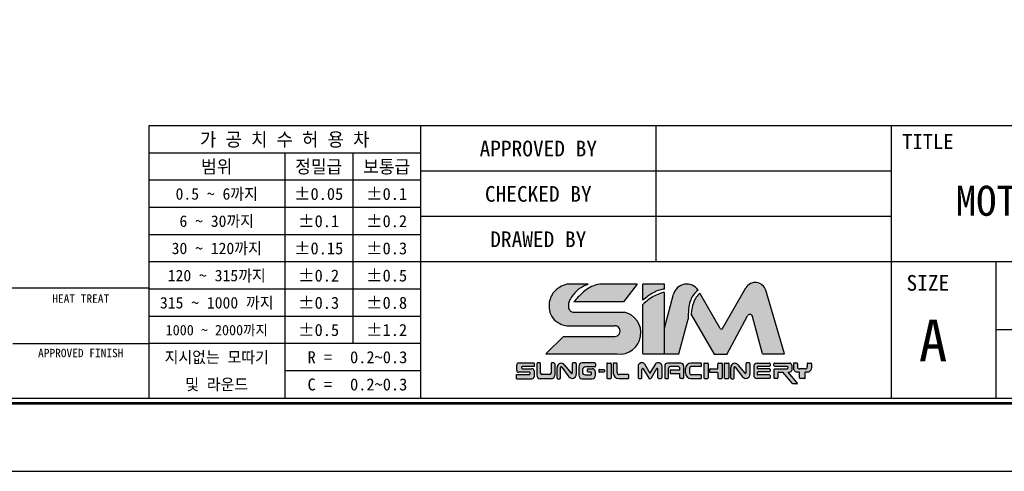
# Model space of a CAD drawing. Header units: millimetres. Extents: x 1656 to 2073, y 907 to 1202.
# Tile 2 of 3: x 1864 to 1996, y 907 to 967. Entities that reach past the tile are written whole.
import ezdxf
from ezdxf.enums import TextEntityAlignment as Align

# ---------------------------------------------------------------- set-up
doc = ezdxf.new("R2010")
doc.units = ezdxf.units.MM
doc.layers.add('Z5', color=7, linetype='Continuous')
doc.layers.add('Z7', color=7, linetype='Continuous')

# ---------------------------------------------------------------- blocks, each defined once
blk = doc.blocks.new('란표제')
h = blk.add_hatch(color=8)
h.dxf.hatch_style = 1
edge = h.paths.add_edge_path()
edge.add_spline(control_points=[(211.586712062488, 14.73767623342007), (211.5979655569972, 15.05995682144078), (211.6173841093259, 15.61607052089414), (211.7789107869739, 16.3460245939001), (212.0883945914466, 16.90037927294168), (212.3712800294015, 17.17334599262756), (212.5211611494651, 17.31797188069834)], knot_values=[0, 0, 0, 0, 0.7435831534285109, 1.283095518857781, 1.707763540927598, 2.186317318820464, 2.186317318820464, 2.186317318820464, 2.186317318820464], degree=3, periodic=0)
edge.add_arc((211.4478182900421, 16.58453128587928), 1.300000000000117, 34.34572044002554, 164.9999999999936)
edge.add_line((210.1921147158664, 16.92099604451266), (209.319017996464, 13.66255472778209))
edge.add_line((209.319017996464, 13.66255472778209), (209.319017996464, 11.2074160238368))
edge.add_line((209.319017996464, 11.2074160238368), (210.6863499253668, 11.2074160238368))
edge.add_line((210.6863499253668, 11.2074160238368), (211.5798839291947, 14.54213032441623))
edge.add_spline(control_points=[(211.5798839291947, 14.5421303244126), (211.5821599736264, 14.60731229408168), (211.5844360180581, 14.67249426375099), (211.586712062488, 14.73767623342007)], knot_values=[2.186317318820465, 2.186317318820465, 2.186317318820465, 2.186317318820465, 2.336708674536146, 2.336708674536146, 2.336708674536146, 2.336708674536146], degree=3, periodic=0)
edge = h.paths.add_edge_path()
edge.add_arc((217.4733307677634, 14.73094655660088), 0.2599999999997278, 14.999999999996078, 152.0936797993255, ccw=False)
edge.add_line((217.7244714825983, 14.79823950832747), (218.681274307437, 11.22740275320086))
edge.add_line((218.681274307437, 11.22740275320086), (220.7932630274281, 11.22740275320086))
edge.add_line((220.7932630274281, 11.22740275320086), (218.9990320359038, 17.29391512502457))
edge.add_arc((218.0017364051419, 16.99895508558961), 1.040000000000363, 16.47610349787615, 150.0000000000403)
edge.add_line((217.101069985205, 17.51895508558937), (214.8678378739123, 13.65088360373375))
edge.add_arc((214.7552545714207, 13.71588360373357), 0.1299999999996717, 210.0000000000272, 330.0000000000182, ccw=False)
edge.add_line((214.642671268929, 13.65088360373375), (212.6921295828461, 17.02932090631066))
edge.add_spline(control_points=[(212.6921295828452, 17.02932090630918), (212.5742457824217, 16.89979221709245), (212.3414632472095, 16.64401477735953), (212.065290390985, 16.12183659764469), (211.9274507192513, 15.54940397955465), (211.8798952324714, 15.13850761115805), (211.8598466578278, 14.96528077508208)], knot_values=[0, 0, 0, 0, 0.523800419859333, 1.034337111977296, 1.752334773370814, 2.275651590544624, 2.275651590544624, 2.275651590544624, 2.275651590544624], degree=3, periodic=0)
edge.add_arc((211.7973139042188, 14.85130860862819), 0.1300000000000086, 30.0000000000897, 61.24788174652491, ccw=False)
edge.add_line((211.9098972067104, 14.91630860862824), (214.0576988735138, 11.19620699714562))
edge.add_line((214.0576988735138, 11.19620699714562), (215.3070704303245, 11.1962069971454))
edge.add_line((215.3070704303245, 11.1962069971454), (217.243565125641, 14.85263365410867))
h = blk.add_hatch(color=150)
h.dxf.hatch_style = 1
edge = h.paths.add_edge_path()
edge.add_spline(control_points=[(207.254885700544, 16.33602195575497), (207.4122922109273, 16.47608683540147), (207.7174809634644, 16.74765264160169), (208.2523540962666, 17.06731062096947), (208.7774405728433, 17.32249890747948), (209.1543874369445, 17.38665720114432), (209.319017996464, 17.41467816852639)], knot_values=[0, 0, 0, 0, 0.6304310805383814, 1.222315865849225, 1.865724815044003, 2.364625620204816, 2.364625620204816, 2.364625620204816, 2.364625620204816], degree=3, periodic=0)
edge.add_line((209.319017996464, 17.41467816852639), (209.319017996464, 17.8749359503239))
edge.add_line((209.319017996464, 17.8749359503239), (207.254885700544, 17.8749359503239))
edge.add_line((207.254885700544, 17.8749359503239), (207.254885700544, 16.33602195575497))
edge = h.paths.add_edge_path()
edge.add_spline(control_points=[(209.319017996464, 17.09505608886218), (209.1507810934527, 17.05636180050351), (208.7718837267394, 16.96921585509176), (208.2430076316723, 16.7021166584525), (207.7228945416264, 16.35351243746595), (207.413543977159, 16.08416408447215), (207.254885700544, 15.9460219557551)], knot_values=[0, 0, 0, 0, 0.5164407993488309, 1.163110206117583, 1.761888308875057, 2.392319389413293, 2.392319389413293, 2.392319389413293, 2.392319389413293], degree=3, periodic=0)
edge.add_line((207.254885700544, 15.9460219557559), (207.254885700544, 11.2074160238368))
edge.add_line((207.254885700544, 11.2074160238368), (209.319017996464, 11.2074160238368))
edge.add_line((209.319017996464, 11.2074160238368), (209.319017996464, 17.09505608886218))
edge = h.paths.add_edge_path()
edge.add_line((205.4485281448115, 15.20675719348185), (200.5646388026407, 15.20675719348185))
edge.add_spline(control_points=[(200.5646388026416, 15.20675719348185), (200.4849448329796, 15.2311278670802), (200.2902893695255, 15.29065413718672), (200.0764048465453, 15.67955931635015), (200.1444277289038, 16.22277553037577), (200.5626230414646, 16.86702953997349), (201.1445093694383, 17.51252125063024), (201.753622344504, 17.7642963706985), (202.0212897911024, 17.8749359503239)], knot_values=[0, 0, 0, 0, 0.2433595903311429, 0.5944147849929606, 1.213183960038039, 1.789398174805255, 2.88702788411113, 3.747486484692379, 3.747486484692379, 3.747486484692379, 3.747486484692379], degree=3, periodic=0)
edge.add_line((202.021289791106, 17.87493595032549), (199.975920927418, 17.87493595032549))
edge.add_spline(control_points=[(199.975920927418, 17.87493595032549), (199.7520550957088, 17.7906646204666), (199.2509278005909, 17.60202188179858), (198.4944564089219, 16.96557093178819), (198.1991549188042, 15.94031959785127), (198.3773366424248, 14.94330619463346), (198.8409946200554, 14.33840604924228), (199.2605940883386, 14.13379854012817), (199.4124566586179, 14.059746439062)], knot_values=[0, 0, 0, 0, 0.550739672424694, 1.232839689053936, 2.19963066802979, 2.850121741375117, 3.513003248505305, 3.888995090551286, 3.888995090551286, 3.888995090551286, 3.888995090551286], degree=3, periodic=0)
edge.add_arc((200.0158996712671, 15.21120487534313), 1.299999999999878, 242.3423855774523, 270.0000000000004)
edge.add_line((200.0158996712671, 13.91120487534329), (204.5640160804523, 13.91120487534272))
edge.add_arc((204.5640160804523, 13.39961279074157), 0.5115920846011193, 270.18688939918, 90, ccw=False)
edge.add_line((204.565684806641, 12.88802342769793), (199.6526393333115, 12.88802342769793))
edge.add_line((199.6526393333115, 12.88802342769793), (197.9720319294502, 11.2074160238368))
edge.add_line((197.9720319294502, 11.2074160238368), (204.7937810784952, 11.2074160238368))
edge.add_arc((205.0304162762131, 13.2219417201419), 2.028376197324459, 263.3004820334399, 78.10426637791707)
edge = h.paths.add_edge_path(flags=17)
edge.add_spline(control_points=[(203.124493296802, 17.8749359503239), (202.8996633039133, 17.82721986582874), (202.2807588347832, 17.69586862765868), (201.4378743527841, 17.06335641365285), (200.9055243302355, 16.48007066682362), (200.6418784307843, 16.19119889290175)], knot_values=[0, 0, 0, 0, 0.6846043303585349, 1.884555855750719, 3.061918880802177, 3.061918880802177, 3.061918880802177, 3.061918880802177], degree=3, periodic=0)
edge.add_line((200.6418784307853, 16.19119889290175), (205.4077128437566, 16.19119889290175))
edge.add_line((205.4077128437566, 16.19119889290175), (206.7038211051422, 17.8749359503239))
edge.add_line((206.7038211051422, 17.8749359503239), (203.124493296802, 17.8749359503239))
h = blk.add_hatch(color=150)
h.dxf.hatch_style = 1
h.paths.add_polyline_path([(196.8398843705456, 9.607704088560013, 0.4142135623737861), (196.644884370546, 9.80270408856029), (195.7199446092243, 9.80270408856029, -0.4142135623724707), (195.6549446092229, 9.867704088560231), (195.654944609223, 9.948566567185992, -0.4142135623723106), (195.7199446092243, 10.0135665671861), (196.8398843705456, 10.0135665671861), (196.8398843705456, 10.3463613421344), (195.3763517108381, 10.34636134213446, 0.4142135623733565), (195.1813517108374, 10.15136134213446), (195.1813517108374, 9.651637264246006, 0.4142135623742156), (195.3763517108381, 9.45663726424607), (196.4043549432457, 9.456637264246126, -0.4142135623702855), (196.4693549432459, 9.391637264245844), (196.4693549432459, 9.314484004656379, -0.4142135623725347), (196.4043549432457, 9.249484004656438), (195.1625882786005, 9.249484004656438), (195.1625882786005, 8.845717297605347), (196.644884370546, 8.845717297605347, 0.4142135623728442), (196.8398843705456, 9.04071729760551)])
h.paths.add_polyline_path([(204.2241152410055, 10.26798301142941, 0.4142135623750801), (204.1591152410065, 10.33298301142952), (203.8636730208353, 10.33298301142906, 0.4142135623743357), (203.7986730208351, 10.26798301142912), (203.7986730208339, 8.929340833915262, 0.4142135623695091), (203.8636730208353, 8.864340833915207), (204.1591152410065, 8.864340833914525, 0.4142135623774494), (204.2241152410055, 8.929340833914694)])
h.paths.add_polyline_path([(207.1653805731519, 9.763626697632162, -0.7673269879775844), (207.2866722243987, 9.796126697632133), (207.8058751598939, 8.896840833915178, 0.2679491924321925), (207.8621668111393, 8.864340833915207), (207.9913022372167, 8.864340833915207, 0.2679491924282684), (208.0475938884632, 8.896840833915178), (208.5667968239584, 9.796126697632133, -0.7673269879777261), (208.6880884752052, 9.763626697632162), (208.6880884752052, 8.929340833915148, 0.4142135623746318), (208.7530884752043, 8.864340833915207), (208.9903602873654, 8.864340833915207, 0.4142135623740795), (209.0553602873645, 8.929340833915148), (209.0553602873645, 10.10884705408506, 0.5572135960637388), (208.4489020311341, 10.2713470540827), (207.9267345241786, 9.366926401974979), (207.4045670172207, 10.27134705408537, 0.5198906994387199), (206.7981087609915, 10.10884705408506), (206.7981087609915, 8.929340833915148, 0.4142135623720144), (206.8631087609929, 8.864340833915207), (207.1003805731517, 8.864340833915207, 0.414213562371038), (207.1653805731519, 8.929340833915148)])
h = blk.add_hatch(color=251)
h.dxf.hatch_style = 1
h.paths.add_polyline_path([(203.5669230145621, 9.653807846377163, 0.4142135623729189), (203.5019230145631, 9.718807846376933), (203.0985386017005, 9.718807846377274, 0.4142135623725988), (203.0335386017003, 9.653807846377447), (203.0335386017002, 9.535083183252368, 0.4142135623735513), (203.0985386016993, 9.470083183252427), (203.5019230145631, 9.470083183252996, 0.4142135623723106), (203.5669230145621, 9.535083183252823)])
h.paths.add_polyline_path([(198.8155383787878, 9.170717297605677), (198.8155383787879, 10.28136134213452, 0.4142135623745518), (198.7505383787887, 10.34636134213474), (198.5312483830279, 10.34636134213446, 0.4142135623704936), (198.4662483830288, 10.28136134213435), (198.4662483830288, 9.374979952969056, -0.4142135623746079), (198.3362483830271, 9.244979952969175), (197.6035467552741, 9.244979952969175, -0.4142135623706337), (197.4735467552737, 9.374979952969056), (197.4735467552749, 10.28136134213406, 0.4142135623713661), (197.4085467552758, 10.34636134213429), (197.173220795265, 10.3463613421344, 0.4142135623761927), (197.1082207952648, 10.28136134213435), (197.1082207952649, 9.170717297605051, 0.4142135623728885), (197.4332207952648, 8.845717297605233), (198.490538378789, 8.845717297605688, 0.4142135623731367)])
h.paths.add_polyline_path([(200.8836941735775, 9.265258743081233), (200.8836941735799, 10.28136134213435, 0.4142135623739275), (200.8186941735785, 10.3463613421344), (200.5662103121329, 10.34636134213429, 0.4142135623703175), (200.5012103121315, 10.28136134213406), (200.5012103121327, 9.419089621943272, -0.7053166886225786), (200.385850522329, 9.377993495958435), (199.7365529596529, 10.17365216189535, 0.7053166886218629), (199.0443942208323, 9.927075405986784), (199.0443942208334, 8.91071729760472, 0.4142135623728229), (199.1093942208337, 8.845717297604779), (199.3056264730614, 8.84571729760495, 0.4142135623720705), (199.3706264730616, 8.910717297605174), (199.3706264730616, 9.904828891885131, -0.7182104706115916), (199.4873633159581, 9.944177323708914), (200.1832731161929, 9.02916815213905, 0.7182104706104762)])
h.paths.add_polyline_path([(202.7217367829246, 9.170717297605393), (202.7217367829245, 9.475145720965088, 0.414213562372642), (202.3967367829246, 9.80014572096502), (202.0179389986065, 9.800145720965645, 0.414213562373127), (201.9529389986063, 9.735145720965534), (201.9529389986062, 9.538394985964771, 0.4142135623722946), (202.0179389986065, 9.47339498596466), (202.273324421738, 9.473394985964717, -0.4142135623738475), (202.3383244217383, 9.40839498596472), (202.3383244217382, 9.281672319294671, -0.414213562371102), (202.273324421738, 9.21667231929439), (201.7241999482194, 9.21667231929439, -0.4142135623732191), (201.4641999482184, 9.476672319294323), (201.4641999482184, 9.652153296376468, -0.4142135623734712), (201.7891999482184, 9.977153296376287), (202.6567367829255, 9.97715329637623, 0.4142135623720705), (202.7217367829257, 10.04215329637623), (202.7217367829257, 10.2813613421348, 0.4142135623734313), (202.6567367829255, 10.3463613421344), (201.4565649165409, 10.3463613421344, 0.4142135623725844), (201.1315649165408, 10.02136134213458), (201.1315649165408, 9.170717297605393, 0.4142135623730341), (201.4565649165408, 8.845717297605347), (202.3967367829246, 8.845717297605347, 0.4142135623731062)])
h.paths.add_polyline_path([(205.9125890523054, 9.174990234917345, 0.4142135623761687), (205.8475890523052, 9.23999023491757), (204.9759224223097, 9.23999023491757, -0.4142135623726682), (204.7809224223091, 9.434990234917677), (204.7809224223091, 10.26798301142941, 0.4142135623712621), (204.7159224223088, 10.33298301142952), (204.4844112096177, 10.33298301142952, 0.4142135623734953), (204.4194112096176, 10.26798301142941), (204.4194112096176, 9.38434083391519, 0.4142135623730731), (204.9394112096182, 8.864340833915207), (205.8475890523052, 8.864340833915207, 0.4142135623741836), (205.9125890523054, 8.929340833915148)])
h.paths.add_polyline_path([(209.694731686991, 9.823725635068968, -0.4142135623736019), (209.8897316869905, 10.01872563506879), (210.5938065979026, 10.0187256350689, -0.4142135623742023), (210.7888065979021, 9.823725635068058), (210.7888065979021, 9.69676070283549), (209.9214226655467, 9.696760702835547, 0.4142135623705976), (209.8564226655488, 9.631760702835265), (209.8564226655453, 9.40577132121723, 0.41421356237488), (209.9214226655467, 9.340771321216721), (210.7888065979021, 9.34077132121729), (210.7888065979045, 8.929340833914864, 0.4142135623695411), (210.8538065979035, 8.864340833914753), (211.0838216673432, 8.86434083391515, 0.4142135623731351), (211.1488216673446, 8.929340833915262), (211.1488216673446, 10.07298301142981, 0.4142135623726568), (210.8888216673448, 10.33298301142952), (209.5973415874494, 10.33298301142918, 0.4142135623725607), (209.337341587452, 10.07298301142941), (209.337341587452, 8.929340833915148, 0.4142135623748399), (209.4023415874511, 8.864340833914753), (209.6297316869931, 8.864340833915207, 0.4142135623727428), (209.694731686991, 8.929340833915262)])
h.paths.add_polyline_path([(212.8488973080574, 9.150598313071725, 0.4142135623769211), (212.7838973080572, 9.21559831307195), (211.9150975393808, 9.215598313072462, -0.4142135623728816), (211.7200975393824, 9.410598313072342), (211.7200975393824, 9.825681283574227, -0.4142135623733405), (211.9150975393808, 10.02068128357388), (212.7838973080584, 10.02068128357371, 0.4142135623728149), (212.8488973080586, 10.08568128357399), (212.8488973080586, 10.26798301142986, 0.4142135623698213), (212.7838973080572, 10.33298301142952), (211.8480273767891, 10.33298301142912, 0.414213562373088), (211.3280273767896, 9.812983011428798), (211.3280273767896, 9.384340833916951, 0.4142135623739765), (211.8480273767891, 8.864340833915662), (212.7838973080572, 8.864340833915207, 0.4142135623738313), (212.8488973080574, 8.929340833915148)])
h.paths.add_polyline_path([(213.492579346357, 10.26798301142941, 0.41421356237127), (213.4275793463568, 10.33298301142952), (213.1321371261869, 10.33298301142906, 0.414213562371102), (213.0671371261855, 10.26798301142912), (213.0671371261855, 8.929340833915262, 0.4142135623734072), (213.1321371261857, 8.864340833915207), (213.4275793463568, 8.864340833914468, 0.4142135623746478), (213.492579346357, 8.929340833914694)])
h.paths.add_polyline_path([(214.8456035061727, 10.26798301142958, 0.4142135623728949), (214.7806035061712, 10.33298301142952), (214.4851612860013, 10.33298301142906, 0.4142135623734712), (214.4201612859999, 10.26798301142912), (214.4201612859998, 9.839948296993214, -0.4142135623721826), (214.3551612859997, 9.774948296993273), (213.676330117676, 9.774948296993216, 0.4142135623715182), (213.6113301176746, 9.709948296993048), (213.6113301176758, 9.520356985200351, 0.4142135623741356), (213.676330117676, 9.455356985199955), (214.3551612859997, 9.45535698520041, -0.4142135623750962), (214.4201612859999, 9.390356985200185), (214.4201612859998, 8.929340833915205, 0.4142135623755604), (214.4851612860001, 8.864340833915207), (214.7806035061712, 8.864340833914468, 0.414213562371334), (214.8456035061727, 8.929340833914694)])
h.paths.add_polyline_path([(215.4624624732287, 10.26798301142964, 0.4142135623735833), (215.3974624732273, 10.33298301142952), (215.1020202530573, 10.33298301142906, 0.414213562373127), (215.0370202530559, 10.26798301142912), (215.0370202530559, 8.929340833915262, 0.4142135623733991), (215.1020202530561, 8.864340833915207), (215.3974624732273, 8.864340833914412, 0.4142135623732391), (215.4624624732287, 8.929340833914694)])
h.paths.add_polyline_path([(216.339469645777, 10.17365216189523, 0.7053166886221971), (215.6473109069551, 9.927075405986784), (215.6473109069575, 8.91071729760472, 0.4142135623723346), (215.7123109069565, 8.845717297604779), (215.9085431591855, 8.84571729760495, 0.4142135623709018), (215.9735431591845, 8.910717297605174), (215.9735431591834, 9.904828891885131, -0.7182104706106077), (216.0902800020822, 9.944177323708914), (216.7861898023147, 9.02916815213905, 0.7182104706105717), (217.4866108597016, 9.265258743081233), (217.4866108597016, 10.28136134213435, 0.4142135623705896), (217.4216108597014, 10.3463613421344), (217.1691269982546, 10.34636134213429, 0.4142135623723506), (217.1041269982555, 10.28136134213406), (217.1041269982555, 9.419089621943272, -0.7053166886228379), (216.9887672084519, 9.377993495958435)])
h.paths.add_polyline_path([(219.420415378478, 10.26798301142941, 0.4142135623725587), (219.3554153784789, 10.33298301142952), (218.1709172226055, 10.33298301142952, 0.4142135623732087), (217.8459172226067, 10.00798301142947), (217.8459172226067, 9.189340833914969, 0.4142135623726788), (218.1709172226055, 8.864340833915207), (219.3554153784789, 8.864340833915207, 0.4142135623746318), (219.420415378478, 8.929340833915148), (219.420415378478, 9.143462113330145, 0.4142135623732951), (219.3554153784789, 9.208462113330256), (218.2404718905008, 9.208462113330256, -0.4142135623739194), (218.1754718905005, 9.273462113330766), (218.1754718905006, 9.438182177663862, -0.4142135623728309), (218.240471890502, 9.503182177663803), (219.3554153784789, 9.50318217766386, 0.414213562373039), (219.420415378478, 9.568182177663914), (219.420415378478, 9.728365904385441, 0.4142135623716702), (219.3554153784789, 9.793365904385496), (218.240471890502, 9.793365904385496, -0.4142135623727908), (218.1754718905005, 9.858365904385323), (218.1754718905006, 9.955071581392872, -0.4142135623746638), (218.2404718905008, 10.02007158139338), (219.3554153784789, 10.02007158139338, 0.4142135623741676), (219.420415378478, 10.08507158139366)])
h.paths.add_polyline_path([(221.4898233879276, 10.13798301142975, 0.4142135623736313), (221.2948233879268, 10.3329830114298), (219.8352710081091, 10.33298301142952, 0.4142135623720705), (219.7702710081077, 10.26798301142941), (219.7702710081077, 10.10677544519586, 0.414213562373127), (219.8352710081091, 10.04177544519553), (221.0336939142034, 10.0417754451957, -0.4142135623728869), (221.0986939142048, 9.976775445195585), (221.0986939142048, 9.837352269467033, -0.4142135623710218), (221.0336939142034, 9.772352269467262), (219.8352710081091, 9.772352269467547, 0.4142135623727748), (219.7702710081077, 9.707352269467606), (219.7702710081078, 8.929340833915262, 0.4142135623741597), (219.8352710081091, 8.864340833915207), (220.0926108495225, 8.864340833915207, 0.4142135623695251), (220.1576108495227, 8.929340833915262), (220.1576108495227, 9.414242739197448, -0.4142135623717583), (220.2226108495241, 9.479242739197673), (220.6306965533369, 9.479242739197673), (221.5531320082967, 8.379926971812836, 0.2216946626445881), (221.6029248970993, 8.356708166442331), (221.9552971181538, 8.35670816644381, 0.637070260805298), (222.0050900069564, 8.46348936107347), (221.1527717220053, 9.479242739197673), (221.2948233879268, 9.479242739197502, 0.414213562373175), (221.4898233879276, 9.674242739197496)])
h.paths.add_polyline_path([(223.366210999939, 9.869242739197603), (223.366210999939, 10.26798301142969, 0.4142135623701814), (223.3012109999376, 10.33298301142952), (223.0343925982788, 10.33298301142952, 0.4142135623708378), (222.9693925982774, 10.26798301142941), (222.9693925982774, 9.96735226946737, -0.4142135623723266), (222.7743925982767, 9.772352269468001), (222.2290342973, 9.772352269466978, -0.4142135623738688), (222.034034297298, 9.967352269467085), (222.034034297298, 10.26798301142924, 0.4142135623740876), (221.969034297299, 10.33298301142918), (221.7022158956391, 10.33298301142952, 0.4142135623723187), (221.63721589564, 10.26798301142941), (221.63721589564, 9.869242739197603, 0.4142135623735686), (222.0272158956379, 9.479242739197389), (222.9762109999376, 9.479242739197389, 0.4142135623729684)])
h.paths.add_polyline_path([(222.7748939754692, 9.479242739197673), (222.2133923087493, 9.479242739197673), (222.2133923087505, 8.929340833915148, 0.4142135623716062), (222.2783923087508, 8.864340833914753), (222.7098939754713, 8.864340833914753, 0.4142135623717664), (222.7748939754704, 8.929340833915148)])
for p, q in [((202.0212897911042, 17.87493595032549), (199.975920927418, 17.87493595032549)), ((206.7038211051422, 17.8749359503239), (203.124493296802, 17.8749359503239)), ((206.7038211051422, 17.8749359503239), (205.4077128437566, 16.19119889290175)), ((209.319017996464, 17.8749359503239), (207.254885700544, 17.8749359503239)), ((207.254885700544, 16.33602195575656), (207.254885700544, 17.8749359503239)), ((209.319017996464, 17.41467816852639), (209.319017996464, 17.8749359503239)), ((209.319017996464, 11.2074160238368), (209.319017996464, 17.09505608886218)), ((214.6426712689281, 13.65088360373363), (212.692129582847, 17.02932090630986)), ((214.8678378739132, 13.65088360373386), (217.101069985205, 17.51895508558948)), ((220.7932630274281, 11.22740275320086), (218.9990320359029, 17.29391512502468)), ((205.4077128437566, 16.19119889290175), (200.6418784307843, 16.19119889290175)), ((209.319017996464, 13.66255472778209), (210.1921147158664, 16.92099604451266)), ((200.5646388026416, 15.20675719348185), (205.4485281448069, 15.20675719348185)), ((207.254885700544, 11.2074160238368), (207.254885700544, 15.94602195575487)), ((210.6863499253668, 11.2074160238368), (211.5798839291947, 14.54213032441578)), ((211.9098972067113, 14.91630860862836), (214.0576988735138, 11.19620699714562)), ((215.2814177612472, 11.14777045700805), (217.2435651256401, 14.8526336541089)), ((218.681274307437, 11.22740275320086), (217.7244714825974, 14.79823950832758)), ((200.0158996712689, 13.91120487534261), (204.5640160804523, 13.91120487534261)), ((199.6526393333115, 12.88802342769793), (197.9720319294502, 11.20741602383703)), ((199.6526393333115, 12.88802342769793), (204.5623473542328, 12.88802342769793)), ((197.9720319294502, 11.2074160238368), (204.7937810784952, 11.2074160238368)), ((207.254885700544, 11.2074160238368), (209.319017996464, 11.2074160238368)), ((209.319017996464, 11.2074160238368), (210.6863499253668, 11.2074160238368)), ((214.0576988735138, 11.19620699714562), (215.2814177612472, 11.1962069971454)), ((218.681274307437, 11.22740275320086), (220.7932630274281, 11.22740275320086)), ((195.1813517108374, 9.651637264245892), (195.1813517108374, 10.15136134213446)), ((195.3763517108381, 10.3463613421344), (196.8398843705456, 10.3463613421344)), ((196.4043549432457, 9.45663726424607), (195.3763517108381, 9.45663726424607)), ((195.6549446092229, 9.948566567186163), (195.6549446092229, 9.867704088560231)), ((196.8398843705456, 10.0135665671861), (195.7199446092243, 10.0135665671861)), ((195.7199446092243, 9.80270408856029), (196.644884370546, 9.80270408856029)), ((196.8398843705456, 10.32175464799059), (196.8398843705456, 10.0135665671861)), ((196.8398843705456, 9.607704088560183), (196.8398843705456, 9.04071729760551)), ((197.1082207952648, 10.28136134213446), (197.1082207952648, 9.170717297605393)), ((197.4085467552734, 10.3463613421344), (197.173220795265, 10.3463613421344)), ((197.4735467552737, 9.37497995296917), (197.4735467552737, 10.28136134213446)), ((198.4662483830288, 10.28136134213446), (198.4662483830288, 9.37497995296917)), ((198.7505383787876, 10.3463613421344), (198.5312483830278, 10.3463613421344)), ((198.8155383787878, 10.28136134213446), (198.8155383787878, 9.170717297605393)), ((199.0443942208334, 8.910717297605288), (199.0443942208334, 9.92707540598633)), ((199.3706264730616, 8.910717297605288), (199.3706264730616, 9.904828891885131)), ((199.4873633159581, 9.944177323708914), (200.1832731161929, 9.029168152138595)), ((199.7365529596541, 10.17365216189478), (200.3858505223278, 9.377993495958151)), ((200.5012103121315, 10.28136134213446), (200.5012103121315, 9.419089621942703)), ((200.8186941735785, 10.3463613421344), (200.5662103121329, 10.3463613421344)), ((200.8836941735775, 10.28136134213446), (200.8836941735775, 9.265258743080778)), ((201.1315649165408, 10.02136134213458), (201.1315649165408, 9.170717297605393)), ((202.6567367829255, 10.3463613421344), (201.4565649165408, 10.3463613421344)), ((201.4641999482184, 9.652153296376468), (201.4641999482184, 9.476672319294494)), ((202.6567367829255, 9.977153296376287), (201.7891999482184, 9.977153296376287)), ((201.9529389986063, 9.538394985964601), (201.9529389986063, 9.735145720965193)), ((202.0179389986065, 9.800145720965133), (202.3967367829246, 9.800145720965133)), ((202.273324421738, 9.47339498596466), (202.0179389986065, 9.47339498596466)), ((202.7217367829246, 10.28136134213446), (202.7217367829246, 10.04215329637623)), ((202.7217367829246, 10.28136134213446), (202.7217367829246, 10.04215329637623)), ((202.7217367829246, 9.170717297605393), (202.7217367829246, 9.475145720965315)), ((203.0335386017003, 9.653807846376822), (203.0335386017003, 9.535083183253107)), ((203.0985386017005, 9.718807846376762), (203.5019230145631, 9.718807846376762)), ((203.5019230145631, 9.470083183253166), (203.0985386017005, 9.470083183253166)), ((203.5669230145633, 9.653807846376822), (203.5669230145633, 9.535083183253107)), ((203.7986730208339, 10.26798301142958), (203.7986730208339, 8.929340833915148)), ((203.8636730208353, 10.33298301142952), (204.1591152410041, 10.33298301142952)), ((204.2241152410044, 10.26798301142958), (204.2241152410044, 8.929340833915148)), ((204.4194112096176, 10.26798301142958), (204.4194112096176, 9.38434083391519)), ((204.7159224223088, 10.33298301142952), (204.4844112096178, 10.33298301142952)), ((204.7809224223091, 9.434990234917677), (204.7809224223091, 10.26798301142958)), ((206.7981087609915, 10.10884705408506), (206.7981087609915, 8.929340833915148)), ((207.1653805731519, 8.929340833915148), (207.1653805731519, 9.763626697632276)), ((207.2866722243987, 9.796126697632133), (207.8058751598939, 8.896840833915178)), ((207.4045670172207, 10.27134705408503), (207.9267345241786, 9.366926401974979)), ((208.4489020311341, 10.27134705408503), (207.9267345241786, 9.366926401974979)), ((208.5667968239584, 9.796126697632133), (208.0475938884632, 8.896840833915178)), ((208.6880884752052, 8.929340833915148), (208.6880884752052, 9.763626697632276)), ((209.0553602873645, 10.10884705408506), (209.0553602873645, 8.929340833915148)), ((209.3373415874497, 10.07298301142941), (209.3373415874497, 8.929340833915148)), ((210.8888216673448, 10.33298301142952), (209.5973415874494, 10.33298301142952)), ((209.694731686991, 8.929340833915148), (209.694731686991, 9.823725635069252)), ((209.8564226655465, 9.63176070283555), (209.8564226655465, 9.40577132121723)), ((210.5938065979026, 10.01872563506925), (209.8897316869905, 10.01872563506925)), ((209.9214226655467, 9.69676070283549), (210.7888065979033, 9.69676070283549)), ((210.7888065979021, 9.69676070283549), (210.7888065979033, 9.823725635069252)), ((211.1488216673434, 10.07298301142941), (211.1488216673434, 8.929340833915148)), ((211.3280273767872, 9.38434083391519), (211.3280273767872, 9.812983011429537)), ((211.7200975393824, 9.82568128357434), (211.7200975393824, 9.410598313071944)), ((212.7838973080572, 10.33298301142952), (211.8480273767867, 10.33298301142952)), ((212.7838973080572, 10.02068128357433), (211.9150975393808, 10.02068128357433)), ((212.8488973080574, 10.08568128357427), (212.8488973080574, 10.26798301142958)), ((213.0671371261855, 10.26798301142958), (213.0671371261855, 8.929340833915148)), ((213.1321371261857, 10.33298301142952), (213.4275793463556, 10.33298301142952)), ((213.492579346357, 10.26798301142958), (213.492579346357, 8.929340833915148)), ((213.6113301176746, 9.709948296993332), (213.6113301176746, 9.520356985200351)), ((213.676330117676, 9.774948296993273), (214.3551612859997, 9.774948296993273)), ((213.676330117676, 9.45535698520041), (214.3551612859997, 9.45535698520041)), ((214.4201612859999, 9.839948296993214), (214.4201612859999, 10.26798301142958)), ((214.4851612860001, 10.33298301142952), (214.7806035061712, 10.33298301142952)), ((214.8456035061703, 10.26798301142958), (214.8456035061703, 8.929340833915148)), ((215.0370202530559, 10.26798301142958), (215.0370202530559, 8.929340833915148)), ((215.1020202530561, 10.33298301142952), (215.3974624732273, 10.33298301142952)), ((215.4624624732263, 10.26798301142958), (215.4624624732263, 8.929340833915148)), ((215.6473109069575, 8.910717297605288), (215.6473109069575, 9.92707540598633)), ((215.9735431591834, 8.910717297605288), (215.9735431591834, 9.904828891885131)), ((216.0902800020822, 9.944177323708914), (216.7861898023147, 9.029168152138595)), ((216.339469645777, 10.17365216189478), (216.9887672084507, 9.377993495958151)), ((217.1041269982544, 10.28136134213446), (217.1041269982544, 9.419089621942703)), ((217.4216108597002, 10.3463613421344), (217.1691269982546, 10.3463613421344)), ((217.4866108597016, 10.28136134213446), (217.4866108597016, 9.265258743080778)), ((217.8459172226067, 10.00798301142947), (217.8459172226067, 9.189340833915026)), ((218.1709172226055, 10.33298301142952), (219.3554153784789, 10.33298301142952)), ((218.1754718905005, 9.955071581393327), (218.1754718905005, 9.858365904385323)), ((218.1754718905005, 9.438182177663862), (218.1754718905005, 9.273462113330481)), ((219.3554153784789, 10.02007158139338), (218.2404718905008, 10.02007158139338)), ((219.3554153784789, 9.793365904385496), (218.240471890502, 9.793365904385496)), ((219.3554153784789, 9.503182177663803), (218.240471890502, 9.503182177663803)), ((219.420415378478, 10.26798301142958), (219.420415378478, 10.08507158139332)), ((219.420415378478, 9.728365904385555), (219.420415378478, 9.568182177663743)), ((219.7702710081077, 10.10677544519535), (219.7702710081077, 10.26798301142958)), ((219.7702710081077, 9.707352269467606), (219.7702710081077, 8.929340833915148)), ((219.835271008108, 10.33298301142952), (221.2948233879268, 10.33298301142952)), ((219.835271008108, 10.04177544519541), (221.0336939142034, 10.04177544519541)), ((219.835271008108, 9.772352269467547), (221.0336939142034, 9.772352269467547)), ((220.2226108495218, 9.479242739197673), (220.6306965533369, 9.479242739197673)), ((221.5531320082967, 8.379926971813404), (220.6306965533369, 9.479242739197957)), ((221.0986939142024, 9.976775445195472), (221.0986939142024, 9.837352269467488)), ((221.1527717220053, 9.479242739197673), (221.2948233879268, 9.479242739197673)), ((222.0050900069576, 8.463489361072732), (221.1527717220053, 9.479242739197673)), ((221.4898233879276, 10.13798301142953), (221.4898233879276, 9.67424273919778)), ((221.63721589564, 10.26798301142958), (221.63721589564, 9.869242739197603)), ((221.969034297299, 10.33298301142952), (221.7022158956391, 10.33298301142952)), ((222.2133923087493, 9.479242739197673), (222.0272158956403, 9.479242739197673)), ((222.034034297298, 10.26798301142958), (222.034034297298, 9.967352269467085)), ((222.2133923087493, 8.929340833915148), (222.2133923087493, 9.479242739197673)), ((222.7743925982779, 9.772352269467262), (222.2290342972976, 9.772352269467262)), ((222.9762109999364, 9.479242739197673), (222.7748939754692, 9.479242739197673)), ((222.7748939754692, 8.929340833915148), (222.7748939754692, 9.479242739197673)), ((222.9693925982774, 10.26798301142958), (222.9693925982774, 9.967352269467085)), ((223.0343925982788, 10.33298301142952), (223.3012109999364, 10.33298301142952)), ((223.3662109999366, 10.26798301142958), (223.3662109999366, 9.869242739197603)), ((195.1625882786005, 8.845717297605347), (195.1625882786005, 9.249484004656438)), ((195.1625882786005, 9.249484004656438), (196.4043549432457, 9.249484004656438)), ((195.1625882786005, 8.845717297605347), (196.644884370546, 8.845717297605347)), ((196.4693549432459, 9.314484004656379), (196.4693549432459, 9.391637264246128)), ((198.490538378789, 8.845717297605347), (197.4332207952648, 8.845717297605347)), ((198.3362483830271, 9.244979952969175), (197.6035467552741, 9.244979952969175)), ((199.1093942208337, 8.845717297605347), (199.3056264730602, 8.845717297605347)), ((201.4565649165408, 8.845717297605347), (202.3967367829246, 8.845717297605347)), ((201.7241999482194, 9.21667231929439), (202.273324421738, 9.21667231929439)), ((202.3383244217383, 9.28167231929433), (202.3383244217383, 9.40839498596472)), ((203.8636730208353, 8.864340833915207), (204.1591152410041, 8.864340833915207)), ((204.9394112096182, 8.864340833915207), (205.8475890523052, 8.864340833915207)), ((205.8475890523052, 9.23999023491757), (204.9759224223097, 9.23999023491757)), ((205.9125890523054, 8.929340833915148), (205.9125890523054, 9.17499023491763)), ((206.8631087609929, 8.864340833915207), (207.1003805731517, 8.864340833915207)), ((207.8621668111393, 8.864340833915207), (207.9913022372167, 8.864340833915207)), ((208.7530884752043, 8.864340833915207), (208.9903602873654, 8.864340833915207)), ((209.4023415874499, 8.864340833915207), (209.6297316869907, 8.864340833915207)), ((209.9214226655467, 9.34077132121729), (210.7888065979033, 9.34077132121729)), ((210.7888065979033, 8.929340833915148), (210.7888065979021, 9.34077132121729)), ((211.0838216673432, 8.864340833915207), (210.8538065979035, 8.864340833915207)), ((211.8480273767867, 8.864340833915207), (212.783897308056, 8.864340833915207)), ((212.783897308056, 9.21559831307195), (211.9150975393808, 9.21559831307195)), ((212.8488973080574, 8.929340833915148), (212.8488973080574, 9.15059831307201)), ((213.1321371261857, 8.864340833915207), (213.4275793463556, 8.864340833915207)), ((214.4201612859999, 9.39035698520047), (214.4201612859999, 8.929340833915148)), ((214.4851612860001, 8.864340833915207), (214.7806035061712, 8.864340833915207)), ((215.1020202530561, 8.864340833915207), (215.3974624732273, 8.864340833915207)), ((215.7123109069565, 8.845717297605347), (215.9085431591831, 8.845717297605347)), ((219.3554153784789, 8.864340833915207), (218.1709172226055, 8.864340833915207)), ((219.3554153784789, 9.208462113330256), (218.2404718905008, 9.208462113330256)), ((219.420415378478, 9.143462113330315), (219.420415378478, 8.929340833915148)), ((220.0926108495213, 8.864340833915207), (219.835271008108, 8.864340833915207)), ((220.1576108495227, 9.414242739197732), (220.1576108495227, 8.929340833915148)), ((222.709893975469, 8.864340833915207), (222.2783923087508, 8.864340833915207)), ((221.9552971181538, 8.356708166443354), (221.6029248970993, 8.356708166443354))]:
    blk.add_line(p, q)
for centre, radius, start, end in [((218.0017364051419, 16.99895508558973), 1.04, 16.47610349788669, 149.9999999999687), ((211.4478182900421, 16.58453128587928), 1.3, 34.3457204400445, 165.0000000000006), ((205.0304162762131, 13.2219417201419), 2.028376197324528, 263.3004820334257, 78.10426637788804), ((211.7973139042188, 14.8513086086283), 0.13, 30.00000000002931, 61.24788175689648), ((217.4733307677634, 14.73094655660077), 0.26, 14.99999999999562, 152.0936797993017), ((200.0158996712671, 15.21120487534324), 1.3, 242.342385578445, 270), ((204.5640160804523, 13.39961279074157), 0.5115920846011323, 269.813110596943, 90), ((214.7552545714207, 13.71588360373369), 0.13, 210.0000000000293, 329.9999999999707), ((207.1583587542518, 9.977292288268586), 0.3835188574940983, 50.0609962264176, 159.9390037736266), ((208.7018605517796, 10.0024845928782), 0.3691544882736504, 16.74570727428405, 133.254292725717), ((195.3763517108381, 10.15136134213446), 0.195, 90, 180), ((195.3763517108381, 9.651637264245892), 0.195, 180, 270), ((195.7199446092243, 9.948566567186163), 0.065, 90, 180), ((195.7199446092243, 9.867704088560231), 0.065, 180, 270), ((196.4043549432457, 9.391637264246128), 0.065, 0, 90), ((196.644884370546, 9.607704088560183), 0.195, 0, 90), ((197.173220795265, 10.28136134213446), 0.065, 90, 180), ((197.4085467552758, 10.28136134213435), 0.065, 0, 90.00000000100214), ((198.5312483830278, 10.28136134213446), 0.065, 90, 180), ((198.7505383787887, 10.2813613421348), 0.065, 0, 90.00000000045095), ((199.4343942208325, 9.927075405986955), 0.39, 39.21617813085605, 180), ((199.4356264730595, 9.904828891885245), 0.065, 37.25478689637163, 180), ((200.4362103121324, 9.419089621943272), 0.065, 219.2161781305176, 0), ((200.5662103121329, 10.28136134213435), 0.065, 90.00000000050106, 180), ((200.8186941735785, 10.28136134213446), 0.065, 0, 90.00000000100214), ((201.4565649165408, 10.02136134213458), 0.325, 90, 180), ((201.7891999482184, 9.652153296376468), 0.325, 90, 180), ((201.7241999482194, 9.476672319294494), 0.26, 180, 270), ((202.0179389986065, 9.735145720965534), 0.065, 90, 180), ((202.0179389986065, 9.538394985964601), 0.065, 180, 270), ((202.273324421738, 9.40839498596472), 0.065, 0, 90), ((202.3967367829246, 9.475145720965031), 0.325, 0, 90), ((202.6567367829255, 10.28136134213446), 0.065, 0, 90.00000000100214), ((202.6567367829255, 10.04215329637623), 0.065, 269.9999999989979, 0), ((203.0985386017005, 9.653807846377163), 0.065, 90, 180), ((203.0985386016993, 9.535083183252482), 0.065, 180, 270.000000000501), ((203.5019230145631, 9.653807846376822), 0.065, 0, 90), ((203.5019230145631, 9.535083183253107), 0.065, 270, 0), ((203.8636730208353, 10.26798301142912), 0.065, 90.00000000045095, 180), ((204.1591152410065, 10.26798301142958), 0.065, 0, 90.00000000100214), ((204.4844112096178, 10.26798301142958), 0.065, 90, 180), ((204.7159224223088, 10.26798301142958), 0.065, 0, 90), ((204.9759224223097, 9.434990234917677), 0.195, 180, 270), ((207.2303805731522, 9.763626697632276), 0.065, 30.00000000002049, 180), ((208.6230884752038, 9.763626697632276), 0.065, 0, 149.9999999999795), ((209.5973415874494, 10.0729830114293), 0.26, 90.00000000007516, 180), ((209.8897316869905, 9.823725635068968), 0.195, 90, 180), ((209.9214226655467, 9.63176070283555), 0.065, 90.00000000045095, 180), ((210.5938065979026, 9.823725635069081), 0.195, 0, 89.99999999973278), ((210.8888216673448, 10.07298301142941), 0.26, 0, 90.00000000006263), ((211.8480273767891, 9.812983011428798), 0.52, 90.00000000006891, 180), ((211.9150975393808, 9.825681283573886), 0.195, 90, 180), ((212.7838973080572, 10.26798301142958), 0.065, 0, 90.00000000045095), ((212.7838973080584, 10.08568128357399), 0.065, 269.9999999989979, 0), ((213.1321371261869, 10.26798301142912), 0.065, 90.00000000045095, 180), ((213.4275793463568, 10.26798301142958), 0.065, 0, 90.00000000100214), ((213.676330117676, 9.709948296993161), 0.065, 90, 180), ((213.676330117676, 9.520356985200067), 0.065, 180, 269.9999999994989), ((214.3551612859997, 9.839948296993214), 0.065, 270, 0), ((214.3551612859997, 9.39035698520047), 0.065, 0, 90), ((214.4851612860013, 10.26798301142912), 0.065, 90.00000000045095, 180), ((214.7806035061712, 10.26798301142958), 0.065, 0, 90.00000000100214), ((215.1020202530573, 10.26798301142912), 0.065, 90.00000000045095, 180), ((215.3974624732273, 10.26798301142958), 0.065, 0, 90.00000000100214), ((216.0373109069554, 9.927075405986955), 0.39, 39.21617813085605, 180), ((216.0385431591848, 9.904828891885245), 0.065, 37.25478689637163, 180), ((217.0391269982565, 9.419089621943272), 0.065, 219.2161781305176, 0), ((217.1691269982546, 10.28136134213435), 0.065, 90.00000000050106, 180), ((217.4216108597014, 10.28136134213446), 0.065, 0, 90.00000000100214), ((218.1709172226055, 10.00798301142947), 0.325, 90, 180), ((218.2404718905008, 9.95507158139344), 0.065, 90, 180), ((218.240471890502, 9.858365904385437), 0.065, 180, 270), ((218.240471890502, 9.438182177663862), 0.065, 90, 180), ((219.3554153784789, 10.26798301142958), 0.065, 0, 90), ((219.3554153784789, 10.08507158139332), 0.065, 270, 0), ((219.3554153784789, 9.728365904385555), 0.065, 0, 90), ((219.3554153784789, 9.568182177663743), 0.065, 270, 0), ((219.8352710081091, 10.26798301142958), 0.065, 90.00000000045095, 180), ((219.8352710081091, 10.10677544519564), 0.065, 180, 269.9999999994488), ((219.8352710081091, 9.707352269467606), 0.065, 90.00000000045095, 180), ((220.2226108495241, 9.414242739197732), 0.065, 90.00000000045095, 180), ((221.0336939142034, 9.976775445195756), 0.065, 0, 90.00000000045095), ((221.0336939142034, 9.837352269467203), 0.065, 269.9999999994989, 0), ((221.2948233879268, 10.1379830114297), 0.195, 0, 90), ((221.2948233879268, 9.674242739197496), 0.195, 270, 0), ((221.7022158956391, 10.26798301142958), 0.065, 90, 180), ((222.0272158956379, 9.869242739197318), 0.39, 180, 270.0000000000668), ((221.969034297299, 10.26798301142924), 0.065, 0, 90.00000000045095), ((222.2290342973, 9.967352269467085), 0.195, 180, 269.9999999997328), ((222.7743925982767, 9.967352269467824), 0.195, 270.0000000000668, 0), ((223.0343925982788, 10.26798301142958), 0.065, 90.00000000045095, 180), ((222.9762109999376, 9.869242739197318), 0.39, 269.999999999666, 0), ((223.3012109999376, 10.26798301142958), 0.065, 0, 90.00000000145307), ((196.4043549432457, 9.314484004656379), 0.065, 270, 0), ((196.644884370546, 9.04071729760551), 0.195, 270, 0), ((197.4332207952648, 9.170717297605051), 0.325, 180, 269.9999999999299), ((197.6035467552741, 9.37497995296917), 0.13, 180, 270), ((198.3362483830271, 9.37497995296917), 0.13, 270, 0), ((198.490538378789, 9.170717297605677), 0.325, 270.0000000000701, 0), ((199.1093942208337, 8.91071729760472), 0.065, 180, 270), ((199.3056264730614, 8.910717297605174), 0.065, 269.9999999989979, 0), ((200.4936941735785, 9.265258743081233), 0.39, 217.2547868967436, 0), ((201.4565649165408, 9.170717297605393), 0.325, 180, 269.9999999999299), ((202.273324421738, 9.28167231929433), 0.065, 270, 0), ((202.3967367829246, 9.170717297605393), 0.325, 270, 0), ((203.8636730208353, 8.929340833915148), 0.065, 180, 270), ((204.1591152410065, 8.929340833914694), 0.065, 269.9999999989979, 0), ((204.9394112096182, 9.38434083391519), 0.52, 180, 270), ((205.8475890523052, 9.17499023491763), 0.065, 0, 90), ((205.8475890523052, 8.929340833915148), 0.065, 270, 0), ((206.8631087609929, 8.929340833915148), 0.065, 180, 270), ((207.1003805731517, 8.929340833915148), 0.065, 270, 0), ((207.8621668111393, 8.929340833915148), 0.065, 210.0000000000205, 270), ((207.9913022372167, 8.929340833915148), 0.065, 270, 329.9999999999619), ((208.7530884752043, 8.929340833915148), 0.065, 180, 270), ((208.9903602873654, 8.929340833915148), 0.065, 270, 0), ((209.4023415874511, 8.929340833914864), 0.065, 180, 269.9999999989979), ((209.6297316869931, 8.929340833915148), 0.065, 269.9999999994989, 0), ((209.9214226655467, 9.405771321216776), 0.065, 180, 270.000000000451), ((210.8538065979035, 8.929340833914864), 0.065, 180, 269.9999999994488), ((211.0838216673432, 8.929340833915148), 0.065, 269.9999999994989, 0), ((211.8480273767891, 9.384340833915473), 0.52, 180, 269.9999999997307), ((211.9150975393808, 9.410598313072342), 0.195, 180, 270.0000000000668), ((212.7838973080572, 9.150598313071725), 0.065, 0, 90.00000000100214), ((212.7838973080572, 8.929340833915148), 0.065, 269.9999999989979, 0), ((213.1321371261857, 8.929340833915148), 0.065, 180, 270), ((213.4275793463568, 8.929340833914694), 0.065, 269.9999999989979, 0), ((214.4851612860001, 8.929340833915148), 0.065, 180, 270), ((214.7806035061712, 8.929340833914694), 0.065, 269.9999999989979, 0), ((215.1020202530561, 8.929340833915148), 0.065, 180, 270), ((215.3974624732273, 8.929340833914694), 0.065, 269.9999999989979, 0), ((215.7123109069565, 8.91071729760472), 0.065, 180, 270), ((215.9085431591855, 8.910717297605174), 0.065, 269.9999999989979, 0), ((217.0966108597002, 9.265258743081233), 0.39, 217.2547868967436, 0), ((218.1709172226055, 9.189340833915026), 0.325, 180, 270), ((218.2404718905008, 9.273462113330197), 0.065, 180, 270), ((219.3554153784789, 9.143462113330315), 0.065, 0, 90), ((219.3554153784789, 8.929340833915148), 0.065, 270, 0), ((219.8352710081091, 8.929340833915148), 0.065, 180, 269.9999999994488), ((220.0926108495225, 8.929340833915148), 0.065, 269.9999999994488, 0), ((222.2783923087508, 8.929340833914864), 0.065, 180, 269.9999999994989), ((222.7098939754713, 8.929340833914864), 0.065, 269.9999999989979, 0), ((221.6029248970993, 8.421708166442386), 0.065, 219.9999999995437, 270), ((221.9552971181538, 8.42170816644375), 0.065, 270.0000000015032, 39.99999999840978)]:
    blk.add_arc(centre, radius, start, end)
for points, knots in [([(199.975920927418, 17.87493595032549), (199.7520550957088, 17.7906646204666), (199.2509278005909, 17.60202188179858), (198.4944564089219, 16.96557093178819), (198.1991549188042, 15.94031959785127), (198.3773366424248, 14.94330619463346), (198.8409946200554, 14.33840604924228), (199.2605940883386, 14.13379854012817), (199.4124566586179, 14.059746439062)], [0, 0, 0, 0, 0.550739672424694, 1.232839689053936, 2.19963066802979, 2.850121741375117, 3.513003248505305, 3.888995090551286, 3.888995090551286, 3.888995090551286, 3.888995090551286]), ([(212.5211611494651, 17.31797188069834), (212.3712800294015, 17.17334599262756), (212.0883945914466, 16.90037927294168), (211.7789107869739, 16.3460245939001), (211.6173841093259, 15.61607052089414), (211.5979655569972, 15.05995682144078), (211.586712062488, 14.73767623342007), (211.5844360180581, 14.67249426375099), (211.5821599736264, 14.60731229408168), (211.5798839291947, 14.5421303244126)], [0, 0, 0, 0, 0.4785537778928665, 0.9032217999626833, 1.442734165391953, 2.186317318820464, 2.186317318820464, 2.186317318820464, 2.336708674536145, 2.336708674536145, 2.336708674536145, 2.336708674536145])]:
    blk.add_open_spline(points, degree=3, knots=knots)
for points in [[(202.0212897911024, 17.8749359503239), (201.2490932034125, 17.49532900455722), (200.4768731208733, 16.71528597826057), (200.190647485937, 16.21518828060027), (200.1515971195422, 15.59765256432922), (200.3406189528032, 15.30183083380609), (200.5646388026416, 15.20675719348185)], [(203.124493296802, 17.8749359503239), (202.4632162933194, 17.69774731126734), (201.4627580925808, 17.03520142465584), (200.6418784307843, 16.19119889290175)], [(209.319017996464, 17.41467816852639), (208.8310535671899, 17.31079010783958), (208.2421489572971, 17.05162522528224), (207.7391370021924, 16.73968521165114), (207.254885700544, 16.33602195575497)], [(209.319017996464, 17.09505608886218), (208.8201744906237, 16.96139137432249), (208.236324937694, 16.6833607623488), (207.7391370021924, 16.34968521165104), (207.254885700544, 15.9460219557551)], [(212.6921295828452, 17.02932090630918), (212.3563704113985, 16.62728526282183), (212.1147307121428, 16.17755426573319), (211.9288992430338, 15.48402178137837), (211.8598466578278, 14.96528077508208)]]:
    blk.add_spline(points, degree=3)
at = {"layer": 'Z7'}
for p, q in [((290.0000000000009, 33), (160.0000000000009, 33)), ((160.0000000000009, 33), (160.0000000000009, 7)), ((186.0000000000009, 33), (186.0000000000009, 7)), ((208.5000000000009, 33), (208.5000000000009, 20)), ((231.0000000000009, 33), (231.0000000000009, 7)), ((186.0000000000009, 30.39999999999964), (160.0000000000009, 30.39999999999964)), ((173.0000000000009, 30.39999999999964), (173.0000000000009, 7)), ((179.5000000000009, 30.39999999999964), (179.5000000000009, 12.20000000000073)), ((231.0000000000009, 28.66666666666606), (186.0000000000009, 28.66666666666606)), ((186.0000000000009, 27.79999999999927), (160.0000000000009, 27.79999999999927)), ((186.0000000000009, 25.20000000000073), (160.0000000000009, 25.20000000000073)), ((231.0000000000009, 24.33333333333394), (186.0000000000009, 24.33333333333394)), ((186.0000000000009, 22.60000000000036), (160.0000000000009, 22.60000000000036)), ((186.0000000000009, 20), (160.0000000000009, 20)), ((290.0000000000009, 20), (186.0000000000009, 20)), ((241.0000000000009, 20), (241.0000000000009, 7)), ((160.0000000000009, 17.5), (62, 17.5)), ((186.0000000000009, 17.39999999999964), (160.0000000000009, 17.39999999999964)), ((186.0000000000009, 14.79999999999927), (160.0000000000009, 14.79999999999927)), ((290.0000000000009, 13.5), (241.0000000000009, 13.5)), ((147.0000000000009, 12.20000000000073), (160.0000000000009, 12.20000000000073)), ((186.0000000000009, 12.20000000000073), (160.0000000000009, 12.20000000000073)), ((186.0000000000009, 9.600000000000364), (173.0000000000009, 9.600000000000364))]:
    blk.add_line(p, q, dxfattribs=at)
at = {"layer": 'Z7', "color": 0}
blk.add_line((0, 0), (297.0000000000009, 0), dxfattribs=at)
at = {"layer": 'Z7', "const_width": 0.25}
blk.add_lwpolyline([(290.5000000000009, 6.5), (290.5000000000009, 203.5), (10, 203.5), (10, 6.5)], close=True, dxfattribs=at)
at = {"layer": 'Z7'}
blk.add_lwpolyline([(290.0000000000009, 7), (290.0000000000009, 203), (10.5, 203), (10.5, 7)], close=True, dxfattribs=at)
for p in [(208.5000000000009, 28.66666666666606), (208.5000000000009, 24.33333333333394)]:
    blk.add_point(p, dxfattribs=at)
at = {"layer": 'Z5', "ltscale": 0.5}
for tag, p, height in [('TITLE', (237.1657184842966, 24.40589700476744), 2.5), ('도번', (251.1811757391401, 15.64243272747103), 2.5), ('SCALE', (253.7810780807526, 9.552501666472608), 1.2), ('DATE', (277.0199167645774, 9.511328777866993), 1.2)]:
    blk.add_attdef(tag, p, '', height=height, dxfattribs=at)
at = {"layer": 'Z7'}
for s, height, p in [('가 공 치 수 허 용 차', 1.3, (173.0000000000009, 31.70000000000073)), ('TITLE', 1.444, (234.5000000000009, 31.5)), ('APPROVED BY', 1.5, (197.2500000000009, 30.83333333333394)), ('범위', 1.25, (166.5000000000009, 29.10000000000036)), ('정밀급', 1.25, (176.2500000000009, 29.10000000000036)), ('보통급', 1.25, (182.7500000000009, 29.10000000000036)), ('0.5 ~ 6까지', 1.1, (166.5000000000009, 26.5)), ('%%P0.05', 1.15, (176.2500000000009, 26.5)), ('%%P0.1', 1.15, (182.7500000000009, 26.5)), ('CHECKED BY', 1.5, (197.2500000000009, 26.5)), ('6 ~ 30까지', 1.1, (166.5000000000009, 23.89999999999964)), ('%%P0.1', 1.15, (176.2500000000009, 23.89999999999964)), ('%%P0.2', 1.15, (182.7500000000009, 23.89999999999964)), ('DRAWED BY', 1.5, (197.2500000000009, 22.16666666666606)), ('30 ~ 120까지', 1.1, (166.5000000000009, 21.29999999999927)), ('%%P0.15', 1.15, (176.2500000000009, 21.29999999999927)), ('%%P0.3', 1.15, (182.7500000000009, 21.29999999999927)), ('120 ~ 315까지', 1.1, (166.5000000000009, 18.70000000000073)), ('%%P0.2', 1.15, (176.2500000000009, 18.70000000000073)), ('%%P0.5', 1.15, (182.7500000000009, 18.70000000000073)), ('SIZE', 1.5, (234.5000000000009, 18)), ('HEAT TREAT', 0.8, (153.5000000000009, 16.5)), ('315 ~ 1000 까지', 1.1, (166.5000000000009, 16.10000000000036)), ('%%P0.3', 1.15, (176.2500000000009, 16.10000000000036)), ('%%P0.8', 1.15, (182.7500000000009, 16.10000000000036)), ('%%P0.5', 1.15, (176.2500000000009, 13.5)), ('%%P1.2', 1.15, (182.7500000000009, 13.5)), ('A', 4, (235.0000000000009, 12.5)), ('1000 ~ 2000까지', 0.9900000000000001, (166.5030811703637, 13.49078300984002)), ('APPROVED FINISH', 0.8, (153.5000000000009, 11.29999999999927)), ('지시없는 모따기', 1.1, (166.5000000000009, 10.89999999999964)), ('R = ', 1.15, (176.7500000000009, 10.89999999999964)), ('및 라운드', 1.1, (166.5000000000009, 8.299999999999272)), ('C = ', 1.15, (176.7500000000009, 8.299999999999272))]:
    blk.add_text(s, height=height, dxfattribs=at).set_placement(p, align=Align.MIDDLE_CENTER)
for tag, p in [('필렛', (179.2500000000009, 10.89999999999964)), ('모따기', (179.2500000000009, 8.299999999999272))]:
    blk.add_attdef(tag, text='', height=1.15, dxfattribs=at).set_placement(p, align=Align.MIDDLE_LEFT)

msp = doc.modelspace()

# ---------------------------------------------------------------- block references
at = {"ltscale": 5}
ref = msp.add_blockref('란표제', (1656.079379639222, 906.7659045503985), dxfattribs=dict(at, xscale=1.405157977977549, yscale=1.405157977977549, zscale=1.405157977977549))
ref.add_attrib('모따기', '0.2~0.3', dxfattribs={"layer": 'Z7', "height": 1.615931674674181}).set_placement((1907.953947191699, 918.428715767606), align=Align.MIDDLE_LEFT)
ref.add_attrib('필렛', '0.2~0.3', dxfattribs={"layer": 'Z7', "height": 1.615931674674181}).set_placement((1907.953947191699, 922.082126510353), align=Align.MIDDLE_LEFT)
ref.add_attrib('TITLE', 'MOTOR BRACKET UNIT', (1989.334681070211, 941.0600454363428), dxfattribs={"layer": 'Z5', "ltscale": 0.5, "height": 4.032})

doc.saveas('drawing.dxf')
